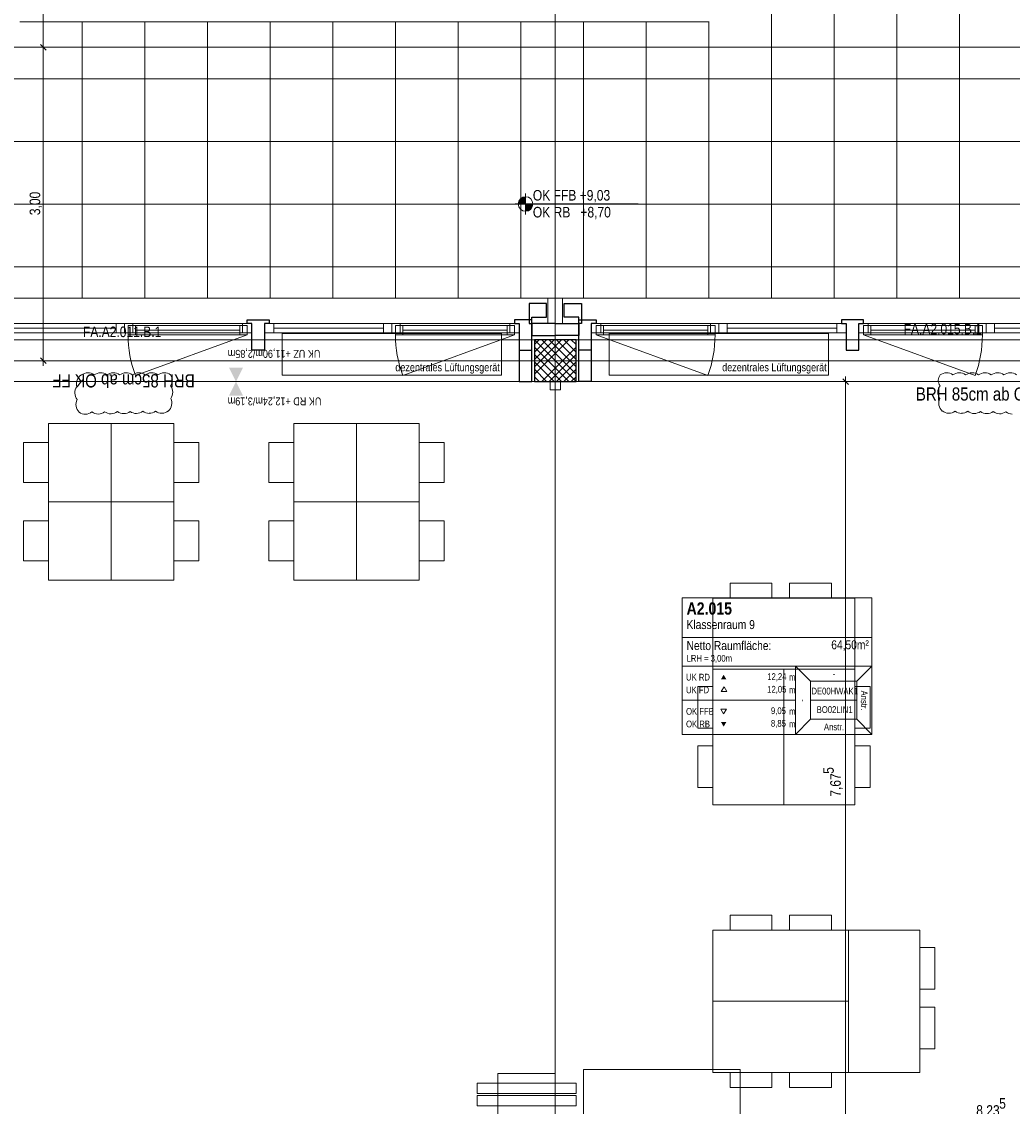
# Model space of a CAD drawing. Extents: x -620 to 300, y 62 to 1112.
# Tile 206 of 226: x -393 to -203, y 632 to 839. Entities that reach past the tile are written whole.
import ezdxf
from ezdxf.lldxf.tags import DXFTag

# ---------------------------------------------------------------- set-up
doc = ezdxf.new("R2010")
doc.units = 0
doc.layers.get('0').update_dxf_attribs({"lineweight": 13})
for name, color, linetype, lineweight, true_color in [('30 -33 Aussenwände- 3 Aussenstützen', 7, 'Continuous', 50, 0x0000dd), ('30 -33 Aussenwände- 7 Fassade_ Elemente', 7, 'Continuous', 9, 0x00aacc), ('30 -35 Decken- 1 Konstruktion-Träger- Stahlbeton', 7, 'Continuous', 13, 0x33aa00), ('30 -38 konstruktive Einbauten-Mobile Trennwand', 7, 'Continuous', 9, 0x944cff), ('60- 61 allgemeine Ausstattung- 1 Möbel', 9, 'Continuous', 9, 0x808080), ('60- 61 allgemeine Ausstattung- 4 Terrassen', 9, 'Continuous', 9, 0x808080), ('70 -72 Beschriftung- 1 Beschriftung allgemein', 7, 'Continuous', 9, 0xff6633), ('70 -72 Beschriftung- 8 barrierefrei', 7, 'grob-A06CPVSAL0', 9, 0x888888), ('70 -75 Raumstempel- 1 Raumstempel-A06CPVSBL0', 1, 'Continuous', 50, 0xff0000), ('70 -76 Bemaßung- 2 Allgemein', 9, 'Continuous', 5, 0x808080), ('70 -77 Revision- 2 Wolken', 7, 'Continuous', 18, 0x944cff)]:
    doc.layers.add(name, color=color, linetype=linetype, lineweight=lineweight, true_color=true_color)
doc.layers.add('70 -71 Achsen- 1 Gebäudeachsen', color=7, linetype='STRICHPUNKT2-A06CPVSFL0', lineweight=18)
doc.layers.add('70 -72 Beschriftung- 5 Höhenkoten-A06CPVSCL0', color=7, linetype='Continuous', lineweight=15)
doc.styles.get("Standard").update_dxf_attribs({"font": 'ARIALN.TTF'})
tags = doc.linetypes.add('grob-A06CPVSAL0', pattern=[14, 3, -8, 3]).pattern_tags.tags
tags[8:9] = [DXFTag(74, 4), DXFTag(75, 0), DXFTag(340, '0'), DXFTag(46, 0.0), DXFTag(50, 0.0), DXFTag(44, 0.0), DXFTag(45, 0.0)]
tags[6:7] = [DXFTag(74, 4), DXFTag(75, 0), DXFTag(340, '0'), DXFTag(46, 0.0), DXFTag(50, 0.0), DXFTag(44, 0.0), DXFTag(45, 0.0)]
tags[4:5] = [DXFTag(74, 4), DXFTag(75, 0), DXFTag(340, '0'), DXFTag(46, 0.0), DXFTag(50, 0.0), DXFTag(44, 0.0), DXFTag(45, 0.0)]
tags = doc.linetypes.add('STRICHPUNKT2-A06CPVSFL0', pattern=[12.7, 6.35, -3.175, 0, -3.175]).pattern_tags.tags
tags[10:11] = [DXFTag(74, 4), DXFTag(75, 0), DXFTag(340, '0'), DXFTag(46, 0.0), DXFTag(50, 0.0), DXFTag(44, 0.0), DXFTag(45, 0.0)]
tags[8:9] = [DXFTag(74, 4), DXFTag(75, 0), DXFTag(340, '0'), DXFTag(46, 0.0), DXFTag(50, 0.0), DXFTag(44, 0.0), DXFTag(45, 0.0)]
tags[6:7] = [DXFTag(74, 4), DXFTag(75, 0), DXFTag(340, '0'), DXFTag(46, 0.0), DXFTag(50, 0.0), DXFTag(44, 0.0), DXFTag(45, 0.0)]
tags[4:5] = [DXFTag(74, 4), DXFTag(75, 0), DXFTag(340, '0'), DXFTag(46, 0.0), DXFTag(50, 0.0), DXFTag(44, 0.0), DXFTag(45, 0.0)]

# ---------------------------------------------------------------- blocks, each defined once
blk = doc.blocks.new('Referenz-A06CPVSGL0')
at = {"layer": '30 -33 Aussenwände- 3 Aussenstützen', "color": 0, "lineweight": 9}
for p, q in [((-294.58, 778.45), (-286.58, 770.45)), ((-287.99, 778.45), (-294.58, 771.87)), ((-289.41, 778.45), (-294.58, 773.28)), ((-290.82, 778.45), (-294.58, 774.7)), ((-292.24, 778.45), (-294.58, 776.11)), ((-293.65, 778.45), (-294.58, 777.52)), ((-294.58, 777.04), (-287.99, 770.45)), ((-293.16, 778.45), (-286.58, 771.87)), ((-286.58, 777.04), (-293.16, 770.45)), ((-291.75, 778.45), (-286.58, 773.28)), ((-290.34, 778.45), (-286.58, 774.7)), ((-288.92, 778.45), (-286.58, 776.11)), ((-287.51, 778.45), (-286.58, 777.52)), ((-294.58, 775.62), (-289.41, 770.45)), ((-286.58, 775.62), (-291.75, 770.45)), ((-290.58, 775.45), (-290.58, 773.45)), ((-294.58, 774.21), (-290.82, 770.45)), ((-294.58, 772.8), (-292.24, 770.45)), ((-291.58, 774.45), (-289.58, 774.45)), ((-286.58, 774.21), (-290.34, 770.45)), ((-286.58, 772.8), (-288.92, 770.45)), ((-294.58, 771.38), (-293.65, 770.45)), ((-286.58, 771.38), (-287.51, 770.45))]:
    blk.add_line(p, q, dxfattribs=at)
at = {"layer": '30 -33 Aussenwände- 3 Aussenstützen', "color": 0, "linetype": 'Continuous', "lineweight": 25, "ltscale": 0.25}
for p, q in [((-286.58, 778.45), (-294.58, 778.45)), ((-294.58, 778.45), (-294.58, 770.45)), ((-286.58, 770.45), (-286.58, 778.45)), ((-294.58, 770.45), (-286.58, 770.45))]:
    blk.add_line(p, q, dxfattribs=at)
at = {"layer": '30 -33 Aussenwände- 7 Fassade_ Elemente', "color": 0, "linetype": 'Continuous', "ltscale": 0.13}
for p, q in [((-454.18, 786.39), (-291.98, 786.39)), ((-291.98, 786.39), (-291.98, 781.55)), ((-126.98, 786.39), (-289.18, 786.39)), ((-289.18, 786.39), (-289.18, 781.55)), ((-373.08, 781.55), (-397.48, 781.55)), ((-348.68, 781.55), (-373.08, 781.55)), ((-373.08, 781.55), (-373.08, 779.75)), ((-349.58, 781.2), (-372.38, 781.2)), ((-372.38, 781.2), (-372.38, 779.4)), ((-349.58, 779.4), (-349.58, 781.2)), ((-348.68, 779.75), (-348.68, 781.55)), ((-321.88, 781.55), (-346.28, 781.55)), ((-346.28, 781.55), (-346.28, 779.75)), ((-321.88, 779.75), (-321.88, 781.55)), ((-297.48, 781.55), (-321.88, 781.55)), ((-298.38, 781.2), (-321.18, 781.2)), ((-321.18, 781.2), (-321.18, 779.4)), ((-298.38, 779.4), (-298.38, 781.2)), ((-297.48, 779.75), (-297.48, 781.55)), ((-295.08, 781.55), (-295.08, 770.45)), ((-291.98, 781.55), (-295.08, 781.55)), ((-289.18, 781.55), (-286.08, 781.55)), ((-286.08, 781.55), (-286.08, 770.45)), ((-283.68, 781.55), (-259.28, 781.55)), ((-283.68, 779.75), (-283.68, 781.55)), ((-282.78, 781.2), (-259.98, 781.2)), ((-282.78, 779.4), (-282.78, 781.2)), ((-259.98, 781.2), (-259.98, 779.4)), ((-259.28, 781.55), (-234.88, 781.55)), ((-259.28, 779.75), (-259.28, 781.55)), ((-234.88, 781.55), (-234.88, 779.75)), ((-232.48, 781.55), (-208.08, 781.55)), ((-232.48, 779.75), (-232.48, 781.55)), ((-231.58, 781.2), (-208.78, 781.2)), ((-231.58, 779.4), (-231.58, 781.2)), ((-208.78, 781.2), (-208.78, 779.4)), ((-208.08, 781.55), (-208.08, 779.75)), ((-208.08, 781.55), (-183.68, 781.55)), ((-397.48, 779.75), (-373.08, 779.75)), ((-373.08, 779.75), (-348.68, 779.75)), ((-372.38, 779.4), (-349.58, 779.4)), ((-346.28, 779.75), (-321.88, 779.75)), ((-321.88, 779.75), (-297.48, 779.75)), ((-321.18, 779.4), (-298.38, 779.4)), ((-259.28, 779.75), (-283.68, 779.75)), ((-259.98, 779.4), (-282.78, 779.4)), ((-234.88, 779.75), (-259.28, 779.75)), ((-208.08, 779.75), (-232.48, 779.75)), ((-208.78, 779.4), (-231.58, 779.4)), ((-183.68, 779.75), (-208.08, 779.75)), ((-290.58, 775.45), (-290.58, 773.45)), ((-290.58, 775.45), (-290.58, 773.45)), ((-291.58, 774.45), (-289.58, 774.45)), ((-289.58, 774.45), (-291.58, 774.45)), ((-295.08, 770.45), (-451.08, 770.45)), ((-286.08, 770.45), (-130.08, 770.45))]:
    blk.add_line(p, q, dxfattribs=at)
at = {"layer": '30 -33 Aussenwände- 7 Fassade_ Elemente', "color": 0, "linetype": 'Continuous', "lineweight": 25, "ltscale": 0.25}
for p, q in [((-292.28, 785.39), (-295.58, 785.39)), ((-295.58, 785.39), (-295.58, 781.55)), ((-292.28, 782.75), (-292.28, 785.39)), ((-288.88, 782.75), (-288.88, 785.39)), ((-288.88, 785.39), (-285.58, 785.39)), ((-285.58, 785.39), (-285.58, 781.55)), ((-349.58, 781.55), (-349.58, 782.25)), ((-349.58, 782.25), (-345.38, 782.25)), ((-348.68, 781.55), (-349.58, 781.55)), ((-348.68, 776.45), (-348.68, 781.55)), ((-345.38, 781.55), (-346.28, 781.55)), ((-346.28, 781.55), (-346.28, 776.45)), ((-345.38, 782.25), (-345.38, 781.55)), ((-298.38, 782.25), (-298.38, 781.55)), ((-295.08, 782.25), (-298.38, 782.25)), ((-298.38, 781.55), (-297.48, 781.55)), ((-297.48, 781.55), (-297.48, 776.45)), ((-295.58, 781.55), (-295.08, 781.55)), ((-295.08, 781.55), (-295.08, 782.75)), ((-295.08, 782.75), (-292.28, 782.75)), ((-295.08, 776.45), (-295.08, 782.25)), ((-290.58, 781.55), (-295.08, 781.55)), ((-295.08, 781.55), (-295.08, 779.25)), ((-290.58, 781.55), (-286.08, 781.55)), ((-286.08, 782.75), (-288.88, 782.75)), ((-286.08, 781.55), (-286.08, 782.75)), ((-286.08, 776.45), (-286.08, 782.25)), ((-286.08, 782.25), (-282.78, 782.25)), ((-286.08, 781.55), (-286.08, 779.25)), ((-285.58, 781.55), (-286.08, 781.55)), ((-282.78, 781.55), (-283.68, 781.55)), ((-283.68, 781.55), (-283.68, 776.45)), ((-282.78, 782.25), (-282.78, 781.55)), ((-235.78, 782.25), (-235.78, 781.55)), ((-231.58, 782.25), (-235.78, 782.25)), ((-235.78, 781.55), (-234.88, 781.55)), ((-234.88, 781.55), (-234.88, 776.45)), ((-232.48, 776.45), (-232.48, 781.55)), ((-232.48, 781.55), (-231.58, 781.55)), ((-231.58, 781.55), (-231.58, 782.25)), ((-295.08, 779.25), (-290.58, 779.25)), ((-286.08, 779.25), (-290.58, 779.25)), ((-346.28, 776.45), (-348.68, 776.45)), ((-297.48, 776.45), (-295.08, 776.45)), ((-297.48, 776.45), (-297.48, 770.45)), ((-295.08, 770.45), (-295.08, 776.45)), ((-283.68, 776.45), (-286.08, 776.45)), ((-286.08, 770.45), (-286.08, 776.45)), ((-283.68, 776.45), (-283.68, 770.45)), ((-234.88, 776.45), (-232.48, 776.45)), ((-297.48, 770.45), (-295.08, 770.45)), ((-283.68, 770.45), (-286.08, 770.45))]:
    blk.add_line(p, q, dxfattribs=at)
at = {"layer": '30 -33 Aussenwände- 7 Fassade_ Elemente', "color": 0, "linetype": 'Continuous', "lineweight": 18, "ltscale": 0.18}
for p, q in [((-373.08, 781.55), (-374.68, 781.55)), ((-374.68, 781.55), (-374.68, 779.75)), ((-373.08, 779.75), (-373.08, 781.55)), ((-371.48, 781.55), (-373.08, 781.55)), ((-370.98, 781.2), (-372.38, 781.2)), ((-372.38, 781.2), (-372.38, 779.4)), ((-371.48, 779.75), (-371.48, 781.55)), ((-370.98, 779.4), (-370.98, 781.2)), ((-349.58, 781.2), (-350.98, 781.2)), ((-350.98, 781.2), (-350.98, 779.4)), ((-348.68, 781.55), (-350.48, 781.55)), ((-350.48, 781.55), (-350.48, 779.75)), ((-349.58, 779.4), (-349.58, 781.2)), ((-348.68, 779.75), (-348.68, 781.55)), ((-344.48, 781.55), (-346.28, 781.55)), ((-346.28, 781.55), (-346.28, 779.75)), ((-344.48, 779.75), (-344.48, 781.55)), ((-321.88, 781.55), (-323.48, 781.55)), ((-323.48, 781.55), (-323.48, 779.75)), ((-321.88, 779.75), (-321.88, 781.55)), ((-320.28, 781.55), (-321.88, 781.55)), ((-319.78, 781.2), (-321.18, 781.2)), ((-321.18, 781.2), (-321.18, 779.4)), ((-320.28, 779.75), (-320.28, 781.55)), ((-319.78, 779.4), (-319.78, 781.2)), ((-298.38, 781.2), (-299.78, 781.2)), ((-299.78, 781.2), (-299.78, 779.4)), ((-297.48, 781.55), (-299.28, 781.55)), ((-299.28, 781.55), (-299.28, 779.75)), ((-298.38, 779.4), (-298.38, 781.2)), ((-297.48, 779.75), (-297.48, 781.55)), ((-283.68, 781.55), (-281.88, 781.55)), ((-283.68, 779.75), (-283.68, 781.55)), ((-282.78, 781.2), (-281.38, 781.2)), ((-282.78, 779.4), (-282.78, 781.2)), ((-281.88, 781.55), (-281.88, 779.75)), ((-281.38, 781.2), (-281.38, 779.4)), ((-261.38, 781.2), (-259.98, 781.2)), ((-261.38, 779.4), (-261.38, 781.2)), ((-260.88, 781.55), (-259.28, 781.55)), ((-260.88, 779.75), (-260.88, 781.55)), ((-259.98, 781.2), (-259.98, 779.4)), ((-259.28, 781.55), (-257.68, 781.55)), ((-259.28, 779.75), (-259.28, 781.55)), ((-257.68, 781.55), (-257.68, 779.75)), ((-236.68, 781.55), (-234.88, 781.55)), ((-236.68, 779.75), (-236.68, 781.55)), ((-234.88, 781.55), (-234.88, 779.75)), ((-232.48, 781.55), (-230.68, 781.55)), ((-232.48, 779.75), (-232.48, 781.55)), ((-231.58, 781.2), (-230.18, 781.2)), ((-231.58, 779.4), (-231.58, 781.2)), ((-230.68, 781.55), (-230.68, 779.75)), ((-230.18, 781.2), (-230.18, 779.4)), ((-210.18, 781.2), (-208.78, 781.2)), ((-210.18, 779.4), (-210.18, 781.2)), ((-209.68, 781.55), (-208.08, 781.55)), ((-209.68, 779.75), (-209.68, 781.55)), ((-208.78, 781.2), (-208.78, 779.4)), ((-208.08, 781.55), (-206.48, 781.55)), ((-208.08, 779.75), (-208.08, 781.55)), ((-206.48, 781.55), (-206.48, 779.75)), ((-374.68, 780.65), (-395.68, 780.65)), ((-374.68, 779.75), (-373.08, 779.75)), ((-373.08, 779.75), (-371.48, 779.75)), ((-372.38, 779.4), (-370.98, 779.4)), ((-370.98, 780.3), (-350.98, 780.3)), ((-350.98, 779.4), (-349.58, 779.4)), ((-350.48, 779.75), (-348.68, 779.75)), ((-346.28, 779.75), (-344.48, 779.75)), ((-323.48, 780.65), (-344.48, 780.65)), ((-323.48, 779.75), (-321.88, 779.75)), ((-321.88, 779.75), (-320.28, 779.75)), ((-321.18, 779.4), (-319.78, 779.4)), ((-319.78, 780.3), (-299.78, 780.3)), ((-299.78, 779.4), (-298.38, 779.4)), ((-299.28, 779.75), (-297.48, 779.75)), ((-281.88, 779.75), (-283.68, 779.75)), ((-281.38, 779.4), (-282.78, 779.4)), ((-261.38, 780.3), (-281.38, 780.3)), ((-259.98, 779.4), (-261.38, 779.4)), ((-259.28, 779.75), (-260.88, 779.75)), ((-257.68, 779.75), (-259.28, 779.75)), ((-257.68, 780.65), (-236.68, 780.65)), ((-234.88, 779.75), (-236.68, 779.75)), ((-230.68, 779.75), (-232.48, 779.75)), ((-230.18, 779.4), (-231.58, 779.4)), ((-210.18, 780.3), (-230.18, 780.3)), ((-208.78, 779.4), (-210.18, 779.4)), ((-208.08, 779.75), (-209.68, 779.75)), ((-206.48, 779.75), (-208.08, 779.75)), ((-206.48, 780.65), (-185.48, 780.65))]:
    blk.add_line(p, q, dxfattribs=at)
at = {"layer": '30 -33 Aussenwände- 7 Fassade_ Elemente', "color": 0, "linetype": 'grob-A06CPVSAL0', "ltscale": 0.13}
for p, q in [((-349.58, 779.4), (-371, 771.61)), ((-342.88, 779.65), (-300.88, 779.65)), ((-342.88, 771.65), (-342.88, 779.65)), ((-298.38, 779.4), (-319.8, 771.61)), ((-300.88, 779.65), (-300.88, 771.65)), ((-282.78, 779.4), (-261.35, 771.61)), ((-280.28, 779.65), (-238.28, 779.65)), ((-280.28, 771.65), (-280.28, 779.65)), ((-238.28, 779.65), (-238.28, 771.65)), ((-231.58, 779.4), (-210.15, 771.61)), ((-300.88, 771.65), (-342.88, 771.65)), ((-238.28, 771.65), (-280.28, 771.65))]:
    blk.add_line(p, q, dxfattribs=at)
for centre, major_axis in [((-349.58, 779.4), (-22.8, 0)), ((-298.38, 779.4), (-22.8, 0)), ((-282.78, 779.4), (21.42, -7.8)), ((-231.58, 779.4), (21.42, -7.8))]:
    blk.add_ellipse(centre, major_axis=major_axis, ratio=1, start_param=0, end_param=0.349066, dxfattribs=at)
at = {"layer": '30 -35 Decken- 1 Konstruktion-Träger- Stahlbeton', "color": 0, "linetype": 'grob-A06CPVSAL0', "lineweight": -2, "ltscale": 0.13}
for p, q in [((-129.58, 778.45), (-451.58, 778.45)), ((-129.58, 770.45), (-451.58, 770.45))]:
    blk.add_line(p, q, dxfattribs=at)
at = {"layer": '30 -38 konstruktive Einbauten-Mobile Trennwand', "color": 0, "linetype": 'Continuous', "ltscale": 0.13}
for p, q in [((-291.58, 770.45), (-289.58, 770.45)), ((-291.58, 768.85), (-291.58, 770.45)), ((-289.58, 770.45), (-289.58, 768.85)), ((-289.58, 768.85), (-291.58, 768.85)), ((-305.57, 634.15), (-305.57, 636.15)), ((-305.57, 636.15), (-286.58, 636.15)), ((-286.58, 636.15), (-286.58, 634.15)), ((-286.58, 634.15), (-305.57, 634.15)), ((-305.57, 631.75), (-305.57, 633.75)), ((-305.57, 633.75), (-286.58, 633.75)), ((-286.58, 633.75), (-286.58, 631.75)), ((-286.58, 631.75), (-305.57, 631.75))]:
    blk.add_line(p, q, dxfattribs=at)
at = {"layer": '30 -38 konstruktive Einbauten-Mobile Trennwand', "color": 0, "linetype": 'grob-A06CPVSAL0', "ltscale": 0.13}
for p, q in [((-290.58, 616.95), (-290.58, 768.85)), ((-301.57, 616.95), (-301.57, 637.95)), ((-301.57, 637.95), (-290.58, 637.95))]:
    blk.add_line(p, q, dxfattribs=at)
at = {"layer": '60- 61 allgemeine Ausstattung- 1 Möbel', "color": 0, "linetype": 'Continuous', "ltscale": 0.13}
for p, q in [((-387.64, 747.45), (-387.64, 762.45)), ((-387.64, 762.45), (-375.64, 762.45)), ((-375.64, 762.45), (-375.64, 747.45)), ((-375.64, 747.45), (-375.64, 762.45)), ((-375.64, 762.45), (-363.64, 762.45)), ((-363.64, 762.45), (-363.64, 747.45)), ((-340.64, 747.45), (-340.64, 762.45)), ((-340.64, 762.45), (-328.64, 762.45)), ((-328.64, 747.45), (-328.64, 762.45)), ((-328.64, 762.45), (-316.64, 762.45)), ((-328.64, 762.45), (-328.64, 747.45)), ((-316.64, 762.45), (-316.64, 747.45)), ((-392.43, 751.12), (-392.43, 758.78)), ((-392.43, 758.78), (-387.64, 758.78)), ((-387.64, 758.78), (-387.64, 751.12)), ((-363.64, 751.12), (-363.64, 758.78)), ((-363.64, 758.78), (-358.86, 758.78)), ((-358.86, 758.78), (-358.86, 751.12)), ((-345.43, 751.12), (-345.43, 758.78)), ((-345.43, 758.78), (-340.64, 758.78)), ((-340.64, 758.78), (-340.64, 751.12)), ((-316.64, 751.12), (-316.64, 758.78)), ((-316.64, 758.78), (-311.86, 758.78)), ((-311.86, 758.78), (-311.86, 751.12)), ((-387.64, 751.12), (-392.43, 751.12)), ((-358.86, 751.12), (-363.64, 751.12)), ((-340.64, 751.12), (-345.43, 751.12)), ((-311.86, 751.12), (-316.64, 751.12)), ((-375.64, 747.45), (-387.64, 747.45)), ((-387.64, 732.45), (-387.64, 747.45)), ((-387.64, 747.45), (-375.64, 747.45)), ((-375.64, 732.45), (-375.64, 747.45)), ((-375.64, 747.45), (-363.64, 747.45)), ((-375.64, 747.45), (-375.64, 732.45)), ((-363.64, 747.45), (-375.64, 747.45)), ((-363.64, 747.45), (-363.64, 732.45)), ((-340.64, 732.45), (-340.64, 747.45)), ((-340.64, 747.45), (-328.64, 747.45)), ((-328.64, 747.45), (-340.64, 747.45)), ((-328.64, 732.45), (-328.64, 747.45)), ((-328.64, 747.45), (-316.64, 747.45)), ((-328.64, 747.45), (-328.64, 732.45)), ((-316.64, 747.45), (-328.64, 747.45)), ((-316.64, 747.45), (-316.64, 732.45)), ((-392.43, 736.12), (-392.43, 743.78)), ((-392.43, 743.78), (-387.64, 743.78)), ((-387.64, 743.78), (-387.64, 736.12)), ((-363.64, 736.12), (-363.64, 743.78)), ((-363.64, 743.78), (-358.86, 743.78)), ((-358.86, 743.78), (-358.86, 736.12)), ((-345.43, 736.12), (-345.43, 743.78)), ((-345.43, 743.78), (-340.64, 743.78)), ((-340.64, 743.78), (-340.64, 736.12)), ((-316.64, 736.12), (-316.64, 743.78)), ((-316.64, 743.78), (-311.86, 743.78)), ((-311.86, 743.78), (-311.86, 736.12)), ((-387.64, 736.12), (-392.43, 736.12)), ((-358.86, 736.12), (-363.64, 736.12)), ((-340.64, 736.12), (-345.43, 736.12)), ((-311.86, 736.12), (-316.64, 736.12)), ((-375.64, 732.45), (-387.64, 732.45)), ((-363.64, 732.45), (-375.64, 732.45)), ((-328.64, 732.45), (-340.64, 732.45)), ((-316.64, 732.45), (-328.64, 732.45)), ((-257.09, 728.99), (-257.09, 731.87)), ((-257.09, 731.87), (-249.09, 731.87)), ((-249.09, 731.87), (-249.09, 728.99)), ((-245.7, 728.99), (-245.7, 731.87)), ((-245.7, 731.87), (-237.7, 731.87)), ((-237.7, 731.87), (-237.7, 728.99)), ((-260.4, 715.39), (-260.4, 728.99)), ((-260.4, 728.99), (-233.2, 728.99)), ((-249.09, 728.99), (-257.09, 728.99)), ((-237.7, 728.99), (-245.7, 728.99)), ((-233.2, 728.99), (-233.2, 715.39)), ((-260.4, 689.39), (-260.4, 715.39)), ((-260.4, 715.39), (-246.8, 715.39)), ((-233.2, 715.39), (-260.4, 715.39)), ((-246.8, 689.39), (-246.8, 715.39)), ((-246.8, 715.39), (-233.2, 715.39)), ((-246.8, 715.39), (-246.8, 689.39)), ((-233.2, 715.39), (-233.2, 689.39)), ((-263.28, 712.09), (-260.4, 712.09)), ((-263.28, 704.09), (-263.28, 712.09)), ((-260.4, 712.09), (-260.4, 704.09)), ((-233.2, 704.09), (-233.2, 712.09)), ((-233.2, 712.09), (-230.31, 712.09)), ((-230.31, 712.09), (-230.31, 704.09)), ((-260.4, 704.09), (-263.28, 704.09)), ((-230.31, 704.09), (-233.2, 704.09)), ((-263.28, 700.7), (-260.4, 700.7)), ((-263.28, 692.7), (-263.28, 700.7)), ((-260.4, 700.7), (-260.4, 692.7)), ((-233.2, 692.7), (-233.2, 700.7)), ((-233.2, 700.7), (-230.31, 700.7)), ((-230.31, 700.7), (-230.31, 692.7)), ((-260.4, 692.7), (-263.28, 692.7)), ((-230.31, 692.7), (-233.2, 692.7)), ((-246.8, 689.39), (-260.4, 689.39)), ((-233.2, 689.39), (-246.8, 689.39)), ((-257.09, 665.39), (-257.09, 668.27)), ((-257.09, 668.27), (-249.09, 668.27)), ((-249.09, 668.27), (-249.09, 665.39)), ((-245.7, 665.39), (-245.7, 668.27)), ((-245.7, 668.27), (-237.7, 668.27)), ((-237.7, 668.27), (-237.7, 665.39)), ((-260.4, 665.39), (-234.4, 665.39)), ((-260.4, 651.79), (-260.4, 665.39)), ((-249.09, 665.39), (-257.09, 665.39)), ((-237.7, 665.39), (-245.7, 665.39)), ((-234.4, 638.19), (-234.4, 665.39)), ((-234.4, 665.39), (-220.8, 665.39)), ((-234.4, 665.39), (-234.4, 651.79)), ((-220.8, 665.39), (-220.8, 638.19)), ((-220.8, 654.09), (-220.8, 662.09)), ((-220.8, 662.09), (-217.91, 662.09)), ((-217.91, 662.09), (-217.91, 654.09)), ((-217.91, 654.09), (-220.8, 654.09)), ((-234.4, 651.79), (-260.4, 651.79)), ((-260.4, 651.79), (-234.4, 651.79)), ((-260.4, 638.19), (-260.4, 651.79)), ((-234.4, 651.79), (-234.4, 638.19)), ((-220.8, 642.7), (-220.8, 650.7)), ((-220.8, 650.7), (-217.91, 650.7)), ((-217.91, 650.7), (-217.91, 642.7)), ((-217.91, 642.7), (-220.8, 642.7)), ((-234.4, 638.19), (-260.4, 638.19)), ((-257.09, 635.31), (-257.09, 638.19)), ((-257.09, 638.19), (-249.09, 638.19)), ((-249.09, 638.19), (-249.09, 635.31)), ((-245.7, 635.31), (-245.7, 638.19)), ((-245.7, 638.19), (-237.7, 638.19)), ((-237.7, 638.19), (-237.7, 635.31)), ((-220.8, 638.19), (-234.4, 638.19)), ((-249.09, 635.31), (-257.09, 635.31)), ((-237.7, 635.31), (-245.7, 635.31))]:
    blk.add_line(p, q, dxfattribs=at)
at = {"layer": '60- 61 allgemeine Ausstattung- 4 Terrassen', "color": 0}
for p, q in [((-249.16, 786.39), (-249.16, 1004.85)), ((-237.16, 786.39), (-237.16, 1004.85)), ((-225.16, 786.39), (-225.16, 1004.85)), ((-213.16, 786.39), (-213.16, 1004.85)), ((-261.12, 839.35), (-393.12, 839.35)), ((-381.16, 786.39), (-381.16, 839.35)), ((-369.16, 786.39), (-369.16, 839.35)), ((-357.16, 786.39), (-357.16, 839.35)), ((-345.16, 786.39), (-345.16, 839.35)), ((-333.16, 786.39), (-333.16, 839.35)), ((-321.16, 786.39), (-321.16, 839.35)), ((-309.16, 786.39), (-309.16, 839.35)), ((-297.16, 786.39), (-297.16, 839.35)), ((-285.16, 786.39), (-285.16, 839.35)), ((-273.16, 786.39), (-273.16, 839.35)), ((-261.16, 786.39), (-261.16, 839.35)), ((-443.64, 828.39), (-137.52, 828.39)), ((-443.64, 816.39), (-137.52, 816.39)), ((-443.64, 804.39), (-137.52, 804.39)), ((-443.64, 792.39), (-137.52, 792.39)), ((-443.64, 786.39), (-137.52, 786.39))]:
    blk.add_line(p, q, dxfattribs=at)
at = {"layer": '70 -71 Achsen- 1 Gebäudeachsen', "color": 0, "linetype": 'STRICHPUNKT2-A06CPVSFL0', "ltscale": 0.18}
for p, q in [((-290.58, 1084.39), (-290.58, 84.95)), ((-538.63, 834.45), (76.53, 834.45)), ((-538.63, 774.45), (76.53, 774.45))]:
    blk.add_line(p, q, dxfattribs=at)
at = {"layer": '70 -72 Beschriftung- 5 Höhenkoten-A06CPVSCL0', "color": 0, "linetype": 'Continuous', "ltscale": 0.15}
for p, q in [((-296.28, 802.45), (-296.28, 806.45)), ((-296.28, 804.45), (-296.28, 805.85)), ((-296.28, 805.85), (-296.28, 804.45)), ((-298.28, 804.45), (-274.72, 804.45)), ((-297.68, 804.45), (-296.28, 804.45)), ((-296.28, 804.45), (-297.68, 804.45)), ((-294.88, 804.45), (-296.28, 804.45)), ((-296.28, 804.45), (-296.28, 803.05)), ((-296.28, 804.45), (-294.88, 804.45)), ((-296.28, 803.05), (-296.28, 804.45))]:
    blk.add_line(p, q, dxfattribs=at)
for major_axis in [(0, 1.4), (1.4, 0), (-1.4, 0), (0, -1.4)]:
    blk.add_ellipse((-296.28, 804.45), major_axis=major_axis, ratio=1, start_param=0, end_param=1.570796, dxfattribs=at)
at = {"layer": '70 -72 Beschriftung- 5 Höhenkoten-A06CPVSCL0', "color": 0, "lineweight": 0}
for points in [[(-296.71, 804.45), (-296.91, 805.7), (-296.71, 805.78)], [(-296.5, 804.45), (-296.71, 805.78), (-296.5, 805.84)], [(-296.71, 804.45), (-296.71, 805.78), (-296.5, 804.45)], [(-296.28, 804.45), (-296.5, 805.84), (-296.28, 805.85)], [(-296.5, 804.45), (-296.5, 805.84), (-296.28, 804.45)], [(-297.66, 804.45), (-297.68, 804.45), (-297.66, 804.67)], [(-297.61, 804.45), (-297.66, 804.67), (-297.61, 804.89)], [(-297.66, 804.45), (-297.66, 804.67), (-297.61, 804.45)], [(-297.53, 804.45), (-297.61, 804.89), (-297.53, 805.09)], [(-297.61, 804.45), (-297.61, 804.89), (-297.53, 804.45)], [(-297.41, 804.45), (-297.53, 805.09), (-297.41, 805.28)], [(-297.53, 804.45), (-297.53, 805.09), (-297.41, 804.45)], [(-297.27, 804.45), (-297.41, 805.28), (-297.27, 805.44)], [(-297.41, 804.45), (-297.41, 805.28), (-297.27, 804.45)], [(-297.1, 804.45), (-297.27, 805.44), (-297.1, 805.59)], [(-297.27, 804.45), (-297.27, 805.44), (-297.1, 804.45)], [(-296.91, 804.45), (-297.1, 805.59), (-296.91, 805.7)], [(-297.1, 804.45), (-297.1, 805.59), (-296.91, 804.45)], [(-296.91, 804.45), (-296.91, 805.7), (-296.71, 804.45)], [(-296.28, 803.05), (-296.28, 804.45), (-296.06, 803.07)], [(-296.06, 803.07), (-296.28, 804.45), (-296.06, 804.45)], [(-296.06, 803.07), (-296.06, 804.45), (-295.85, 803.12)], [(-295.85, 803.12), (-296.06, 804.45), (-295.85, 804.45)], [(-295.85, 803.12), (-295.85, 804.45), (-295.64, 803.21)], [(-295.64, 803.21), (-295.85, 804.45), (-295.64, 804.45)], [(-295.64, 803.21), (-295.64, 804.45), (-295.46, 803.32)], [(-295.46, 803.32), (-295.64, 804.45), (-295.46, 804.45)], [(-295.46, 803.32), (-295.46, 804.45), (-295.29, 803.46)], [(-295.29, 803.46), (-295.46, 804.45), (-295.29, 804.45)], [(-295.29, 803.46), (-295.29, 804.45), (-295.15, 803.63)], [(-295.15, 803.63), (-295.29, 804.45), (-295.15, 804.45)], [(-295.15, 803.63), (-295.15, 804.45), (-295.03, 803.82)], [(-295.03, 803.82), (-295.15, 804.45), (-295.03, 804.45)], [(-295.03, 803.82), (-295.03, 804.45), (-294.95, 804.02)], [(-294.95, 804.02), (-295.03, 804.45), (-294.95, 804.45)], [(-294.95, 804.02), (-294.95, 804.45), (-294.9, 804.23)], [(-294.9, 804.23), (-294.95, 804.45), (-294.9, 804.45)], [(-294.9, 804.23), (-294.9, 804.45), (-294.88, 804.45)]]:
    blk.add_solid(points, dxfattribs=at)
at = {"layer": '70 -72 Beschriftung- 8 barrierefrei', "color": 0, "linetype": 'grob-A06CPVSAL0', "ltscale": 0.13}
for p, q in [((-285.18, 608.75), (-285.18, 638.75)), ((-285.18, 638.75), (-255.18, 638.75)), ((-255.18, 638.75), (-255.18, 608.75))]:
    blk.add_line(p, q, dxfattribs=at)
at = {"layer": '70 -75 Raumstempel- 1 Raumstempel-A06CPVSBL0', "color": 0, "lineweight": 9}
for p, q in [((-266.3, 729.03), (-266.3, 702.89)), ((-229.98, 729.03), (-266.3, 729.03)), ((-229.98, 702.89), (-229.98, 729.03)), ((-229.98, 721.44), (-266.3, 721.44)), ((-266.3, 715.96), (-244.57, 715.96)), ((-241.69, 713.07), (-244.57, 715.96)), ((-229.98, 715.96), (-244.57, 715.96)), ((-244.57, 715.96), (-244.57, 702.89)), ((-232.86, 713.07), (-229.98, 715.96)), ((-241.69, 705.79), (-241.69, 713.07)), ((-241.69, 713.07), (-232.86, 713.07)), ((-232.86, 705.79), (-232.86, 713.07)), ((-258.26, 712), (-258.79, 711.1)), ((-258.79, 711.1), (-257.74, 711.1)), ((-257.74, 711.1), (-258.26, 712)), ((-266.3, 709.43), (-244.57, 709.43)), ((-232.86, 709.43), (-241.69, 709.43)), ((-258.34, 706.82), (-258.86, 707.73)), ((-258.86, 707.73), (-257.81, 707.73)), ((-257.81, 707.73), (-258.34, 706.82)), ((-241.69, 705.79), (-244.57, 702.89)), ((-241.69, 705.79), (-232.86, 705.79)), ((-232.86, 705.79), (-229.98, 702.89)), ((-229.98, 702.89), (-266.3, 702.89))]:
    blk.add_line(p, q, dxfattribs=at)
at = {"layer": '70 -75 Raumstempel- 1 Raumstempel-A06CPVSBL0', "color": 0, "lineweight": 0}
for points in [[(-257.81, 713.42), (-258.34, 714.32), (-258.86, 713.42)], [(-257.81, 705.29), (-258.34, 704.38), (-258.86, 705.29)]]:
    blk.add_solid(points, dxfattribs=at)
at = {"layer": '70 -76 Bemaßung- 2 Allgemein', "color": 0, "linetype": 'Continuous', "ltscale": 0.13}
for p, q in [((-388.64, 835.51), (-388.64, 998.39)), ((-388.64, 833.45), (-388.64, 835.51)), ((-388.64, 835.45), (-388.64, 833.39)), ((-391.14, 834.45), (-387.64, 834.45)), ((-391.14, 834.45), (-387.64, 834.45)), ((-388.64, 775.51), (-388.64, 833.39)), ((-388.64, 773.45), (-388.64, 775.51)), ((-391.14, 774.45), (-387.64, 774.45)), ((-232.48, 770.45), (-235.98, 770.45)), ((-234.98, 771.45), (-234.98, 769.39)), ((-234.98, 618.01), (-234.98, 769.39))]:
    blk.add_line(p, q, dxfattribs=at)
at = {"layer": '70 -76 Bemaßung- 2 Allgemein', "color": 0, "linetype": 'Continuous', "lineweight": 20, "ltscale": 0.2}
for p, q in [((-388.11, 833.92), (-389.17, 834.98)), ((-389.17, 834.98), (-388.11, 833.92)), ((-388.11, 773.92), (-389.17, 774.98)), ((-235.51, 770.98), (-234.45, 769.92))]:
    blk.add_line(p, q, dxfattribs=at)
at = {"layer": '70 -76 Bemaßung- 2 Allgemein', "color": 0, "lineweight": 0}
for points in [[(-353.06, 773.12), (-351.73, 770.45), (-350.39, 773.12)], [(-353.06, 767.78), (-351.73, 770.45), (-350.39, 767.78)]]:
    blk.add_solid(points, dxfattribs=at)
at = {"layer": '70 -77 Revision- 2 Wolken', "color": 0, "linetype": 'Continuous', "ltscale": 0.18}
for centre, major_axis in [((-380.27, 770), (-1.9, 0.73)), ((-380.27, 770), (-1.08, 1.72)), ((-380.13, 770.1), (0, 2.03)), ((-380.13, 770.1), (1.22, 1.63)), ((-377.69, 770.1), (0, 2.03)), ((-377.69, 770.1), (1.22, 1.63)), ((-375.25, 770.1), (0, 2.03)), ((-375.25, 770.1), (1.22, 1.63)), ((-372.81, 770.1), (0, 2.03)), ((-372.81, 770.1), (1.22, 1.63)), ((-370.37, 770.1), (0, 2.03)), ((-370.37, 770.1), (1.22, 1.63)), ((-367.94, 770.1), (0, 2.03)), ((-367.94, 770.1), (1.22, 1.63)), ((-365.5, 770.1), (0, 2.03)), ((-365.5, 770.1), (1.22, 1.63)), ((-365.65, 770.67), (1.73, 0.02)), ((-365.65, 770.67), (1.39, -1.02)), ((-215.51, 770.67), (-1.73, 0.02)), ((-215.51, 770.67), (-1.37, 1.05)), ((-215.66, 770.1), (0, 2.03)), ((-215.66, 770.1), (1.22, 1.63)), ((-213.22, 770.1), (0, 2.03)), ((-213.22, 770.1), (1.22, 1.63)), ((-210.78, 770.1), (0, 2.03)), ((-210.78, 770.1), (1.22, 1.63)), ((-208.34, 770.1), (0, 2.03)), ((-208.34, 770.1), (1.22, 1.63)), ((-205.91, 770.1), (0, 2.03)), ((-205.91, 770.1), (1.22, 1.63)), ((-203.47, 770.1), (0, 2.03)), ((-203.47, 770.1), (1.22, 1.63)), ((-380.56, 768.28), (-1.66, 1.17)), ((-365.87, 768.41), (2.03, 0.02)), ((-365.87, 768.41), (1.64, -1.2)), ((-215.29, 768.41), (-1.61, 1.24)), ((-215.29, 768.41), (-2.03, 0.02)), ((-380.56, 768.28), (-2.03, -0.06)), ((-380.35, 766.06), (-1.8, 0.95)), ((-366.06, 766.32), (2, -0.39)), ((-215.1, 766.32), (-1.83, 0.89)), ((-380.35, 766.06), (-2.01, -0.32)), ((-380.56, 766.24), (-1.2, -1.64)), ((-380.56, 766.24), (0.03, -2.03)), ((-378.13, 766.27), (-1.2, -1.64)), ((-378.13, 766.27), (0.03, -2.03)), ((-375.69, 766.31), (-1.2, -1.64)), ((-375.69, 766.31), (0.03, -2.03)), ((-373.25, 766.34), (-1.2, -1.64)), ((-373.25, 766.34), (0.03, -2.03)), ((-370.81, 766.37), (-1.2, -1.64)), ((-370.81, 766.37), (0.03, -2.03)), ((-368.37, 766.4), (-1.2, -1.64)), ((-368.37, 766.4), (0.03, -2.03)), ((-365.93, 766.43), (-1.2, -1.64)), ((-365.93, 766.43), (0.03, -2.03)), ((-366.06, 766.32), (1.36, -1.51)), ((-215.1, 766.32), (-2, -0.39)), ((-215.22, 766.43), (-1.24, -1.61)), ((-215.22, 766.43), (-0.03, -2.03)), ((-212.78, 766.4), (-1.24, -1.61)), ((-212.78, 766.4), (-0.03, -2.03)), ((-210.35, 766.37), (-1.24, -1.61)), ((-210.35, 766.37), (-0.03, -2.03)), ((-207.91, 766.34), (-1.24, -1.61)), ((-207.91, 766.34), (-0.03, -2.03)), ((-205.47, 766.31), (-1.24, -1.61)), ((-205.47, 766.31), (-0.03, -2.03)), ((-203.03, 766.27), (-1.24, -1.61))]:
    blk.add_ellipse(centre, major_axis=major_axis, ratio=1, start_param=0, end_param=0.643501, dxfattribs=at)
at = {"layer": '30 -33 Aussenwände- 7 Fassade_ Elemente', "color": 0, "linetype": 'ByBlock', "ltscale": 0.13, "char_height": 0.0036, "attachment_point": 1, "rotation": 180}
for s, insert in [('{\\fArial Narrow;IFC_UUID}', (-385.18, 775.19)), ('{\\fArial Narrow;instanceID}', (-385.18, 775.19)), ('{\\fArial Narrow;IFC_UUID}', (-336.78, 775.19)), ('{\\fArial Narrow;instanceID}', (-336.78, 775.19)), ('{\\fArial Narrow;instanceID}', (-282.78, 775.19)), ('{\\fArial Narrow;IFC_UUID}', (-282.78, 775.19))]:
    blk.add_mtext(s, dxfattribs=dict(at, insert=insert))
at = {"layer": '30 -33 Aussenwände- 7 Fassade_ Elemente', "color": 0, "linetype": 'ByBlock', "ltscale": 0.13, "char_height": 0.0036, "attachment_point": 1}
for s, insert in [('{\\fArial Narrow;instanceID}', (-298.38, 775.19)), ('{\\fArial Narrow;IFC_UUID}', (-298.38, 775.19)), ('{\\fArial Narrow;IFC_UUID}', (-244.38, 775.19)), ('{\\fArial Narrow;instanceID}', (-244.38, 775.19))]:
    blk.add_mtext(s, dxfattribs=dict(at, insert=insert))
at = {"layer": '30 -33 Aussenwände- 7 Fassade_ Elemente', "color": 0, "linetype": 'Continuous', "ltscale": 0.13, "attachment_point": 1}
for s, insert, char_height in [('{\\fArial Narrow;dezentrales Lüftungsgerät}', (-321.22, 773.94), 1.5103), ('{\\fArial Narrow;dezentrales Lüftungsgerät}', (-258.62, 773.94), 1.5103), ('{\\fArial Narrow;BRH 85cm ab OK FF}', (-221.53, 769.33), 2.5172)]:
    blk.add_mtext(s, dxfattribs=dict(at, insert=insert, char_height=char_height))
at = {"layer": '30 -33 Aussenwände- 7 Fassade_ Elemente', "color": 0, "linetype": 'Continuous', "ltscale": 0.13, "insert": (-359.63, 769.33), "char_height": 2.5172, "attachment_point": 1, "rotation": 180}
blk.add_mtext('{\\fArial Narrow;BRH 85cm ab OK FF}', dxfattribs=at)
at = {"layer": '70 -72 Beschriftung- 1 Beschriftung allgemein', "color": 0, "linetype": 'Continuous', "ltscale": 0.13, "char_height": 2.0138, "attachment_point": 1}
for s, insert in [('{\\fArial Narrow;FA.A2.011.B.1}', (-381.04, 780.98)), ('{\\fArial Narrow;FA.A2.015.B.1}', (-223.87, 781.53))]:
    blk.add_mtext(s, dxfattribs=dict(at, insert=insert))
at = {"layer": '70 -72 Beschriftung- 5 Höhenkoten-A06CPVSCL0', "color": 0, "linetype": 'Continuous', "ltscale": 0.15, "char_height": 2.0138, "attachment_point": 1}
for s, insert in [('{\\fArial Narrow;OK FFB +9,03}', (-294.88, 807.13)), ('{\\fArial Narrow;OK RB   +8,70}', (-294.88, 803.89))]:
    blk.add_mtext(s, dxfattribs=dict(at, insert=insert))
at = {"layer": '70 -75 Raumstempel- 1 Raumstempel-A06CPVSBL0', "color": 0, "linetype": 'Continuous', "ltscale": 0.5, "attachment_point": 1}
for s, insert, char_height, rotation in [('{\\fArial Narrow|b1|i0;A2.015}', (-265.44, 728.18), 2.3536, 0), ('{\\fArial Narrow;Klassenraum 9}', (-265.44, 724.78), 1.7117, 0), ('{\\fArial Narrow;Netto Raumfläche:}', (-265.44, 720.76), 1.7117, 0), ('{\\fArial Narrow;64,50m²}', (-237.73, 720.91), 1.7117, 0), ('{\\fArial Narrow;LRH = 3,00m}', (-265.44, 718.11), 1.2838, 0), ('{\\fArial Narrow;UK RD}', (-265.54, 714.5), 1.2838, 0), ('{\\fArial Narrow;12,24}', (-249.99, 714.61), 1.2838, 0), ('{\\fArial Narrow;-}', (-237.47, 715.13), 1.2838, 0), ('{\\fArial Narrow;m}', (-245.82, 714.49), 1.2838, 0), ('{\\fArial Narrow;UK FD}', (-265.54, 712.06), 1.2838, 0), ('{\\fArial Narrow;12,05}', (-250, 712.18), 1.2838, 0), ('{\\fArial Narrow;m}', (-245.82, 712.05), 1.2838, 0), ('{\\fArial Narrow;DE00HWAK1}', (-241.53, 711.83), 1.2838, 0), ('{\\fArial Narrow;Anstr.}', (-230.77, 711.29), 1.2838, 270), ('{\\fArial Narrow;-}', (-242.49, 709.63), 1.2838, 270), ('{\\fArial Narrow;BO02LIN1}', (-240.52, 708.29), 1.2838, 0), ('{\\fArial Narrow;OK FFB}', (-265.54, 707.95), 1.2838, 0), ('{\\fArial Narrow;9,05}', (-249.28, 708.07), 1.2838, 0), ('{\\fArial Narrow;m}', (-245.82, 707.95), 1.2838, 0), ('{\\fArial Narrow;OK RB}', (-265.54, 705.53), 1.2838, 0), ('{\\fArial Narrow;8,85}', (-249.28, 705.66), 1.2838, 0), ('{\\fArial Narrow;m}', (-245.82, 705.53), 1.2838, 0), ('{\\fArial Narrow;Anstr.}', (-239.13, 704.97), 1.2838, 0)]:
    blk.add_mtext(s, dxfattribs=dict(at, insert=insert, char_height=char_height, rotation=rotation))
at = {"layer": '70 -76 Bemaßung- 2 Allgemein', "color": 0, "linetype": 'Continuous', "ltscale": 0.13, "attachment_point": 1}
for s, insert, char_height, rotation in [('{\\fArial Narrow;3,00}', (-391.25, 802.31), 2.0138, 90), ('{\\fArial Narrow;UK UZ +11,90m/2,85m}', (-335.57, 775), 1.5103, 180), ('{\\fArial Narrow;UK RD +12,24m/3,19m}', (-335.38, 765.9), 1.5103, 180), ('{\\fArial Narrow;5}', (-239.27, 695.35), 2.0138, 90), ('{\\fArial Narrow;7,67}', (-237.93, 690.96), 2.0138, 90)]:
    blk.add_mtext(s, dxfattribs=dict(at, insert=insert, char_height=char_height, rotation=rotation))
at = {"layer": '70 -76 Bemaßung- 2 Allgemein', "color": 0, "linetype": 'Continuous', "ltscale": 0.13, "char_height": 2.0138, "attachment_point": 1}
for s, insert in [('{\\fArial Narrow;8,23}', (-209.97, 631.9)), ('{\\fArial Narrow;5}', (-205.58, 633.25))]:
    blk.add_mtext(s, dxfattribs=dict(at, insert=insert))

msp = doc.modelspace()

# ---------------------------------------------------------------- block references
at = {"color": 8, "lineweight": 13, "ltscale": 0.13, "true_color": 0x808080}
msp.add_blockref('Referenz-A06CPVSGL0', (0, 0), dxfattribs=at)

doc.saveas('drawing.dxf')
